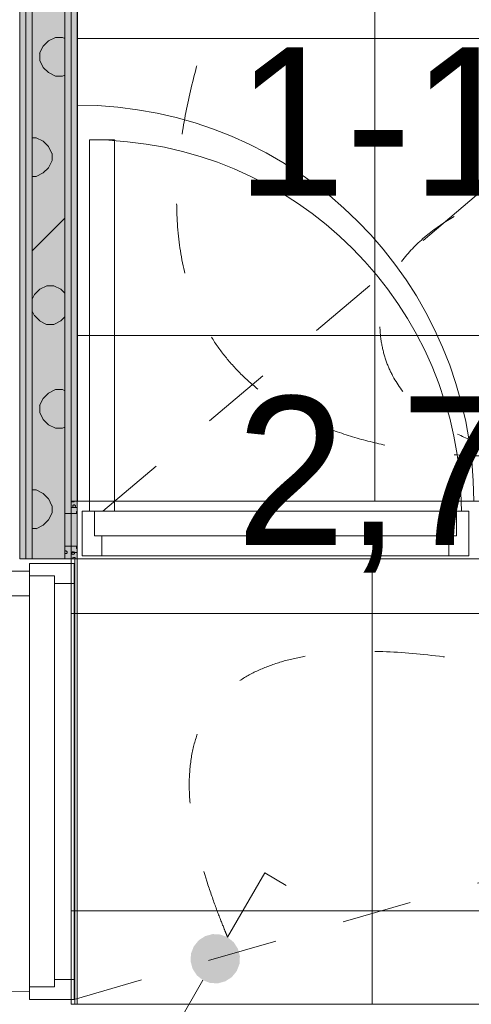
# Model space of a CAD drawing. Header units: millimetres. Extents: x -2932 to 42461, y -10716 to 17298.
# Tile 88 of 168: x 19472 to 20383, y 3460 to 5448. Entities that reach past the tile are written whole.
import ezdxf

# ---------------------------------------------------------------- set-up
doc = ezdxf.new("R2010")
doc.units = ezdxf.units.MM
doc.header["$MEASUREMENT"] = 0
doc.linetypes.add('Small Dashed', pattern=[282.222222, 141.111111, -141.111111])
for name, color, linetype, lineweight in [('ARCHICAD Doors_Pen_No__19', 255, 'Continuous', 0), ('ARCHICAD Zone Stamps_Pen_No__1', 7, 'Continuous', 13), ('Common Edges_Pen_No__1', 7, 'Continuous', 13), ('Cut Pattern-1_Pen_No__2', 8, 'Continuous', 15), ('Cut Pattern-3_Pen_No__1', 7, 'Continuous', 13), ('Doors-1_Pen_No__1', 7, 'Continuous', 13), ('Doors_Pen_No__1', 7, 'Continuous', 13), ('I-WALL.IFC Model_Pen_No__1', 7, 'Continuous', 13), ('I-WALL.IFC Model_Pen_No__19', 255, 'Continuous', 0), ('Plan Swing_Pen_No__1', 7, 'Continuous', 13), ('SA_LAGI_Pen_No__1', 7, 'Continuous', 13), ('SA_LAGI_Pen_No__2', 8, 'Continuous', 15), ('SA_VALGUSTI_Pen_No__20', 1, 'Continuous', 0), ('SA_Valgustus_Pen_No__20', 1, 'Continuous', 0), ('Walls-1_Pen_No__1', 7, 'Continuous', 13), ('Walls_Pen_No__1', 7, 'Continuous', 13)]:
    doc.layers.add(name, color=color, linetype=linetype, lineweight=lineweight)
doc.layers.add('I-WALL.IFC Model', color=7, linetype='Continuous')
doc.layers.add('SA_LAGI_Pen_No__102', color=7, linetype='Continuous', lineweight=13, true_color=0xcccccc)
doc.styles.add('GENERATED_STYLE_1', font='txt', dxfattribs={"width": 0.95})
pattern_1 = [(45, (-3e-10, 2e-10), (0, 35.35534), [0.99999, -48.99987]), (315, (3.89, 0.707), (0, 35.35534), [0.99999, -48.99987]), (90, (-0.354, -2.12), (-35.35528, 0), [1.06066, -34.29462]), (71.565, (-0.354, -1.061), (3.16e-05, 35.355304), [1.118075, -110.685214]), (288.435, (4.596, 2e-10), (-3.16e-05, 35.355304), [1.118075, -110.685214]), (270, (4.95, -1.06), (35.35528, 0), [1.06066, -34.29462]), (251.565, (4.95, -2.121), (3.16e-05, 35.355304), [1.118075, -110.685214]), (225, (4.596, -3.182), (0, 35.35534), [0.99999, -48.99987]), (161.565, (1.768, -4.243), (-141.4210514, 35.355386), [1.118075, -110.685214]), (135, (0.707, -3.89), (0, 35.35534), [0.99999, -48.99987]), (108.435, (-3e-10, -3.182), (-3.16e-05, 35.355304), [1.118075, -110.685214]), (180, (2.83, -4.243), (0, 35.35528), [1.06066, -34.29462]), (198.435, (3.889, -3.889), (141.4210514, 35.355386), [1.118075, -110.685214]), (0, (-7.778, -10.253), (0, 35.35528), [1.06066, -34.29462]), (90, (-9.9, -13.435), (-35.35528, 0), [1.06066, -34.29462]), (71.565, (-9.9, -12.374), (3.16e-05, 35.355304), [1.118075, -110.685214]), (45, (-9.546, -11.314), (0, 35.35534), [0.99999, -48.99987]), (315, (-5.657, -10.607), (0, 35.35534), [0.99999, -48.99987]), (288.435, (-4.95, -11.314), (-3.16e-05, 35.355304), [1.118075, -110.685214]), (270, (-4.596, -12.374), (35.35528, 0), [1.06066, -34.29462]), (251.565, (-4.596, -13.435), (3.16e-05, 35.355304), [1.118075, -110.685214]), (225, (-4.95, -14.496), (0, 35.35534), [0.99999, -48.99987]), (161.565, (-7.778, -15.556), (-141.4210514, 35.355386), [1.118075, -110.685214]), (135, (-8.84, -15.203), (0, 35.35534), [0.99999, -48.99987]), (108.435, (-9.546, -14.496), (-3.16e-05, 35.355304), [1.118075, -110.685214]), (180, (-6.718, -15.556), (0, 35.35528), [1.06066, -34.29462]), (198.435, (-5.657, -15.203), (141.4210514, 35.355386), [1.118075, -110.685214]), (18.435, (-8.839, -10.607), (70.710443, 35.355323), [1.118075, -110.685214]), (341.565, (-6.718, -10.253), (-70.710443, 35.355323), [1.118075, -110.685214]), (0, (13.08, -8.485), (0, 35.35528), [1.06066, -34.29462]), (90, (10.96, -11.667), (-35.35528, 0), [1.06066, -34.29462]), (71.565, (10.96, -10.607), (3.16e-05, 35.355304), [1.118075, -110.685214]), (45, (11.314, -9.546), (0, 35.35534), [0.99999, -48.99987]), (315, (15.203, -8.84), (0, 35.35534), [0.99999, -48.99987]), (288.435, (15.91, -9.546), (-3.16e-05, 35.355304), [1.118075, -110.685214]), (270, (16.263, -10.607), (35.35528, 0), [1.06066, -34.29462]), (251.565, (16.263, -11.667), (3.16e-05, 35.355304), [1.118075, -110.685214]), (225, (15.91, -12.728), (0, 35.35534), [0.99999, -48.99987]), (161.565, (13.081, -13.789), (-141.4210514, 35.355386), [1.118075, -110.685214]), (135, (12.02, -13.435), (0, 35.35534), [0.99999, -48.99987]), (108.435, (11.314, -12.728), (-3.16e-05, 35.355304), [1.118075, -110.685214]), (180, (14.142, -13.79), (0, 35.35528), [1.06066, -34.29462]), (198.435, (15.203, -13.435), (141.4210514, 35.355386), [1.118075, -110.685214]), (18.435, (12.021, -8.839), (70.710443, 35.355323), [1.118075, -110.685214]), (341.565, (14.142, -8.485), (-70.710443, 35.355323), [1.118075, -110.685214]), (0, (1.768, 1.06), (0, 35.35528), [1.06066, -34.29462]), (18.435, (0.707, 0.707), (70.710443, 35.355323), [1.118075, -110.685214]), (341.565, (2.828, 1.061), (-70.710443, 35.355323), [1.118075, -110.685214]), (0, (-5.657, 13.79), (0, 35.35528), [1.06066, -34.29462]), (90, (-7.778, 10.607), (-35.35528, 0), [1.06066, -34.29462]), (71.565, (-7.778, 11.667), (3.16e-05, 35.355304), [1.118075, -110.685214]), (45, (-7.425, 12.728), (0, 35.35534), [0.99999, -48.99987]), (315, (-3.536, 13.435), (0, 35.35534), [0.99999, -48.99987]), (288.435, (-2.828, 12.728), (-3.16e-05, 35.355304), [1.118075, -110.685214]), (270, (-2.475, 11.667), (35.35528, 0), [1.06066, -34.29462]), (251.565, (-2.475, 10.607), (3.16e-05, 35.355304), [1.118075, -110.685214]), (225, (-2.828, 9.546), (0, 35.35534), [0.99999, -48.99987]), (161.565, (-5.657, 8.485), (-141.4210514, 35.355386), [1.118075, -110.685214]), (135, (-6.718, 8.84), (0, 35.35534), [0.99999, -48.99987]), (108.435, (-7.425, 9.546), (-3.16e-05, 35.355304), [1.118075, -110.685214]), (180, (-4.596, 8.485), (0, 35.35528), [1.06066, -34.29462]), (198.435, (-3.536, 8.839), (141.4210514, 35.355386), [1.118075, -110.685214]), (18.435, (-6.718, 13.435), (70.710443, 35.355323), [1.118075, -110.685214]), (341.565, (-4.596, 13.789), (-70.710443, 35.355323), [1.118075, -110.685214]), (0, (9.546, 10.96), (0, 35.35528), [1.06066, -34.29462]), (90, (7.425, 7.778), (-35.35528, 0), [1.06066, -34.29462]), (71.565, (7.425, 8.839), (3.16e-05, 35.355304), [1.118075, -110.685214]), (45, (7.778, 9.9), (0, 35.35534), [0.99999, -48.99987]), (315, (11.667, 10.607), (0, 35.35534), [0.99999, -48.99987]), (288.435, (12.374, 9.9), (-3.16e-05, 35.355304), [1.118075, -110.685214]), (270, (12.728, 8.84), (35.35528, 0), [1.06066, -34.29462]), (251.565, (12.728, 7.778), (3.16e-05, 35.355304), [1.118075, -110.685214]), (225, (12.374, 6.718), (0, 35.35534), [0.99999, -48.99987]), (161.565, (9.546, 5.657), (-141.4210514, 35.355386), [1.118075, -110.685214]), (135, (8.485, 6.01), (0, 35.35534), [0.99999, -48.99987]), (108.435, (7.778, 6.718), (-3.16e-05, 35.355304), [1.118075, -110.685214]), (180, (10.607, 5.657), (0, 35.35528), [1.06066, -34.29462]), (198.435, (11.667, 6.01), (141.4210514, 35.355386), [1.118075, -110.685214]), (18.435, (8.485, 10.607), (70.710443, 35.355323), [1.118075, -110.685214]), (341.565, (10.607, 10.96), (-70.710443, 35.355323), [1.118075, -110.685214])]
pattern_2 = [(180, (-3e-10, 2e-10), (355.6, 355.6), [14.224, -696.974]), (90, (-46.23, 32), (355.6, 355.6), [14.224, -696.974]), (225, (24.9, 17.8), (-355.6, 355.6), [15.087, -487.807]), (206.565, (14.22, 7.11), (355.6, 355.5993), [15.904, -1574.386]), (63.435, (-46.23, 46.23), (355.5993, 355.6), [15.904, -1574.386]), (45, (-39.1, 60.45), (-355.6, 355.6), [15.087, -487.807]), (26.565, (-28.45, 71.12), (355.6, 355.5993), [15.904, -1574.386]), (360, (-14.22, 78.23), (355.6, 355.6), [14.224, -696.974]), (296.565, (24.89, 60.45), (-1066.7965, 1777.9974), [15.904, -1574.386]), (270, (32, 46.23), (355.6, 355.6), [14.224, -696.974]), (243.435, (32, 32), (355.5993, 355.6), [15.904, -1574.386]), (315, (14.2, 71.1), (355.6, 355.6), [15.087, -487.807]), (333.435, (-3e-10, 78.23), (-1777.9974, 1066.7965), [15.904, -1574.386]), (135, (181.36, 24.9), (355.6, 355.6), [15.087, -487.807]), (225, (234.7, 35.56), (-355.6, 355.6), [15.087, -487.807]), (206.565, (224.03, 24.9), (355.6, 355.5993), [15.904, -1574.386]), (180, (209.8, 17.78), (355.6, 355.6), [14.224, -696.974]), (90, (163.58, 49.8), (355.6, 355.6), [14.224, -696.974]), (63.435, (163.58, 64.01), (355.5993, 355.6), [15.904, -1574.386]), (45, (170.7, 78.23), (-355.6, 355.6), [15.087, -487.807]), (26.565, (181.36, 88.9), (355.6, 355.5993), [15.904, -1574.386]), (360, (195.58, 96), (355.6, 355.6), [14.224, -696.974]), (296.565, (234.7, 78.23), (-1066.7965, 1777.9974), [15.904, -1574.386]), (270, (241.8, 64), (355.6, 355.6), [14.224, -696.974]), (243.435, (241.8, 49.78), (355.5993, 355.6), [15.904, -1574.386]), (315, (224.03, 88.9), (355.6, 355.6), [15.087, -487.807]), (333.435, (209.8, 96.01), (-1777.9974, 1066.7965), [15.904, -1574.386]), (153.435, (195.58, 17.78), (-1066.7975, 355.5978), [15.904, -1574.386]), (116.565, (170.69, 35.56), (-355.5978, 1066.7975), [15.904, -1574.386]), (135, (-46.23, 216.9), (355.6, 355.6), [15.087, -487.807]), (225, (7.1, 227.6), (-355.6, 355.6), [15.087, -487.807]), (206.565, (-3.56, 216.92), (355.6, 355.5993), [15.904, -1574.386]), (180, (-17.78, 209.8), (355.6, 355.6), [14.224, -696.974]), (90, (-64, 241.8), (355.6, 355.6), [14.224, -696.974]), (63.435, (-64.01, 256.03), (355.5993, 355.6), [15.904, -1574.386]), (45, (-56.9, 270.26), (-355.6, 355.6), [15.087, -487.807]), (26.565, (-46.23, 280.92), (355.6, 355.5993), [15.904, -1574.386]), (360, (-32, 288.04), (355.6, 355.6), [14.224, -696.974]), (296.565, (7.11, 270.26), (-1066.7965, 1777.9974), [15.904, -1574.386]), (270, (14.22, 256.03), (355.6, 355.6), [14.224, -696.974]), (243.435, (14.22, 241.81), (355.5993, 355.6), [15.904, -1574.386]), (315, (-3.56, 280.9), (355.6, 355.6), [15.087, -487.807]), (333.435, (-17.78, 288.04), (-1777.9974, 1066.7965), [15.904, -1574.386]), (153.435, (-32, 209.8), (-1066.7975, 355.5978), [15.904, -1574.386]), (116.565, (-56.9, 227.58), (-355.5978, 1066.7975), [15.904, -1574.386]), (135, (-28.45, 7.1), (355.6, 355.6), [15.087, -487.807]), (153.435, (-14.22, 2e-10), (-1066.7975, 355.5978), [15.904, -1574.386]), (116.565, (-39.12, 17.78), (-355.5978, 1066.7975), [15.904, -1574.386]), (135, (-81.8, -195.6), (355.6, 355.6), [15.087, -487.807]), (225, (-28.45, -184.9), (-355.6, 355.6), [15.087, -487.807]), (206.565, (-39.12, -195.58), (355.6, 355.5993), [15.904, -1574.386]), (180, (-53.34, -202.7), (355.6, 355.6), [14.224, -696.974]), (90, (-99.57, -170.7), (355.6, 355.6), [14.224, -696.974]), (63.435, (-99.57, -156.46), (355.5993, 355.6), [15.904, -1574.386]), (45, (-92.46, -142.24), (-355.6, 355.6), [15.087, -487.807]), (26.565, (-81.79, -131.57), (355.6, 355.5993), [15.904, -1574.386]), (360, (-67.56, -124.46), (355.6, 355.6), [14.224, -696.974]), (296.565, (-28.45, -142.24), (-1066.7965, 1777.9974), [15.904, -1574.386]), (270, (-21.34, -156.46), (355.6, 355.6), [14.224, -696.974]), (243.435, (-21.34, -170.69), (355.5993, 355.6), [15.904, -1574.386]), (315, (-39.1, -131.57), (355.6, 355.6), [15.087, -487.807]), (333.435, (-53.34, -124.46), (-1777.9974, 1066.7965), [15.904, -1574.386]), (153.435, (-67.56, -202.69), (-1066.7975, 355.5978), [15.904, -1574.386]), (116.565, (-92.46, -184.91), (-355.5978, 1066.7975), [15.904, -1574.386]), (135, (-206.25, -14.2), (355.599, 355.599), [15.087, -487.807]), (225, (-152.9, -3.55), (-355.599, 355.599), [15.087, -487.807]), (206.565, (-163.58, -14.22), (355.6, 355.5993), [15.904, -1574.386]), (180, (-177.8, -21.33), (355.6, 355.6), [14.224, -696.974]), (90, (-224.03, 10.67), (355.6, 355.6), [14.224, -696.974]), (63.435, (-224.03, 24.9), (355.5993, 355.6), [15.904, -1574.386]), (45, (-216.9, 39.1), (-355.599, 355.599), [15.087, -487.807]), (26.565, (-206.25, 49.78), (355.6, 355.5993), [15.904, -1574.386]), (360, (-192.02, 56.9), (355.6, 355.6), [14.224, -696.974]), (296.565, (-152.9, 39.12), (-1066.7965, 1777.9974), [15.904, -1574.386]), (270, (-145.8, 24.9), (355.6, 355.6), [14.224, -696.974]), (243.435, (-145.8, 10.67), (355.5993, 355.6), [15.904, -1574.386]), (315, (-163.6, 49.8), (355.599, 355.599), [15.087, -487.807]), (333.435, (-177.8, 56.9), (-1777.9974, 1066.7965), [15.904, -1574.386]), (153.435, (-192.02, -21.33), (-1066.7975, 355.5978), [15.904, -1574.386]), (116.565, (-216.92, -3.55), (-355.5978, 1066.7975), [15.904, -1574.386]), (225, (327.15, 35.56), (-355.6, 355.6), [])]

msp = doc.modelspace()

# ---------------------------------------------------------------- hatches: boundary and pattern name
at = {"layer": 'Cut Pattern-1_Pen_No__2', "linetype": 'Continuous', "lineweight": 15}
h = msp.add_hatch(dxfattribs=at)
h.set_pattern_fill('FP_19_0001', color=8, style=0, pattern_type=2)
h.set_pattern_definition(pattern_2)
h.paths.add_polyline_path([(19563, 4360), (19563, 6010), (19497, 6010), (19497, 4360)])
h = msp.add_hatch(dxfattribs=at)
h.set_pattern_fill('FP_19_0001', color=8, style=0, pattern_type=2)
h.set_pattern_definition(pattern_2)
h.paths.add_polyline_path([(19563, 4385), (19588, 4385), (19588, 4451), (19563, 4451)])
at = {"layer": 'Cut Pattern-3_Pen_No__1', "linetype": 'Continuous', "lineweight": 13}
h = msp.add_hatch(dxfattribs=at)
h.set_pattern_fill('FP_18_0001', style=0, pattern_type=2)
h.set_pattern_definition(pattern_1)
h.paths.add_polyline_path([(19484.5, 4360), (19484.5, 6010), (19472, 6010), (19472, 4360)])
h = msp.add_hatch(dxfattribs=at)
h.set_pattern_fill('FP_18_0001', style=0, pattern_type=2)
h.set_pattern_definition(pattern_1)
h.paths.add_polyline_path([(19497, 4360), (19497, 6010), (19484.5, 6010), (19484.5, 4360)])
h = msp.add_hatch(dxfattribs=at)
h.set_pattern_fill('FP_18_0001', style=0, pattern_type=2)
h.set_pattern_definition(pattern_1)
h.paths.add_polyline_path([(19563, 4451), (19575.5, 4451), (19575.5, 6010), (19563, 6010)])
h = msp.add_hatch(dxfattribs=at)
h.set_pattern_fill('FP_18_0001', style=0, pattern_type=2)
h.set_pattern_definition(pattern_1)
h.paths.add_polyline_path([(19575.5, 4476), (19588, 4476), (19588, 6010), (19575.5, 6010)])
h = msp.add_hatch(dxfattribs=at)
h.set_pattern_fill('FP_18_0001', style=0, pattern_type=2)
h.set_pattern_definition(pattern_1)
h.paths.add_polyline_path([(19588, 4463.5), (19588, 4476), (19575.5, 4476), (19575.5, 4463.5)])
h = msp.add_hatch(dxfattribs=at)
h.set_pattern_fill('FP_18_0001', style=0, pattern_type=2)
h.set_pattern_definition(pattern_1)
h.paths.add_polyline_path([(19575.5, 4451), (19588, 4451), (19588, 4463.5), (19575.5, 4463.5)])
h = msp.add_hatch(dxfattribs=at)
h.set_pattern_fill('FP_18_0001', style=0, pattern_type=2)
h.set_pattern_definition(pattern_1)
h.paths.add_polyline_path([(19575.5, 4360), (19575.5, 4385), (19563, 4385), (19563, 4360)])
h = msp.add_hatch(dxfattribs=at)
h.set_pattern_fill('FP_18_0001', style=0, pattern_type=2)
h.set_pattern_definition(pattern_1)
h.paths.add_polyline_path([(19575.5, 4372.5), (19588, 4372.5), (19588, 4385), (19575.5, 4385)])
h = msp.add_hatch(dxfattribs=at)
h.set_pattern_fill('FP_18_0001', style=0, pattern_type=2)
h.set_pattern_definition(pattern_1)
h.paths.add_polyline_path([(19588, 4360), (19588, 4372.5), (19575.5, 4372.5), (19575.5, 4360)])
at = {"layer": 'I-WALL.IFC Model', "linetype": 'Continuous', "lineweight": 0, "true_color": 0x000000}
for points in [[(19484.5, 4360), (19484.5, 6010), (19472, 6010), (19472, 4360)], [(19497, 4360), (19497, 6010), (19484.5, 6010), (19484.5, 4360)], [(19563, 4360), (19563, 6010), (19497, 6010), (19497, 4360)], [(19575.5, 4360), (19575.5, 6010), (19563, 6010), (19563, 4360)], [(19588, 4360), (19588, 6010), (19575.5, 6010), (19575.5, 4360)]]:
    msp.add_hatch(color=178, dxfattribs=at).paths.add_polyline_path(points)
at = {"layer": 'SA_LAGI_Pen_No__102', "linetype": 'Continuous', "lineweight": 13, "true_color": 0xcccccc}
h = msp.add_hatch(dxfattribs=at)
h.set_pattern_fill('Grid_60x60_0001', color=254, style=0, pattern_type=2)
h.set_pattern_definition([(180, (26182.7, 4248.7), (0, 600), []), (270, (26182.7, 4248.7), (600, 0), [])])
h.paths.add_polyline_path([(22070, 6010), (22070, 4476), (22670, 4478.5), (22670, 4360), (19588, 4360), (19575.5, 4360), (19575.5, 3460), (28330.5, 3460), (28330.5, 6010)])
h = msp.add_hatch(dxfattribs=at)
h.set_pattern_fill('Grid_60x60_0001', color=254, style=0, pattern_type=2)
h.set_pattern_definition([(270, (19588, 6010), (600, 0), []), (2e-13, (19588, 6010), (0, 600), [])])
h.paths.add_polyline_path([(19588, 6010), (19588, 4476), (21420, 4476), (21420, 5970), (21034, 5970), (21034, 6010)])
at = {"layer": 'SA_Valgustus_Pen_No__20', "linetype": 'Continuous', "lineweight": 0}
for points in [[(19861.2, 3601.8), (19846.1, 3597.7), (19866.5, 3552)], [(19876.8, 3600.9), (19861.2, 3601.8), (19866.5, 3552)], [(19891.5, 3595.3), (19876.8, 3600.9), (19866.5, 3552)], [(19833, 3589.2), (19823.2, 3577), (19866.5, 3552)], [(19846.1, 3597.7), (19833, 3589.2), (19866.5, 3552)], [(19903.6, 3585.5), (19891.5, 3595.3), (19866.5, 3552)], [(19912.1, 3572.4), (19903.6, 3585.5), (19866.5, 3552)], [(19817.5, 3562.4), (19816.7, 3546.8), (19866.5, 3552)], [(19823.2, 3577), (19817.5, 3562.4), (19866.5, 3552)], [(19916.2, 3557.3), (19912.1, 3572.4), (19866.5, 3552)], [(19816.7, 3546.8), (19820.8, 3531.7), (19866.5, 3552)], [(19820.8, 3531.7), (19829.3, 3518.6), (19866.5, 3552)], [(19829.3, 3518.6), (19841.5, 3508.7), (19866.5, 3552)], [(19841.5, 3508.7), (19856.1, 3503.1), (19866.5, 3552)], [(19856.1, 3503.1), (19871.7, 3502.3), (19866.5, 3552)], [(19915.4, 3541.6), (19916.2, 3557.3), (19866.5, 3552)], [(19899.9, 3514.9), (19909.8, 3527), (19866.5, 3552)], [(19886.8, 3506.4), (19899.9, 3514.9), (19866.5, 3552)], [(19871.7, 3502.3), (19886.8, 3506.4), (19866.5, 3552)], [(19909.8, 3527), (19915.4, 3541.6), (19866.5, 3552)]]:
    msp.add_hatch(color=1, dxfattribs=at).paths.add_polyline_path(points)

# ---------------------------------------------------------------- linework, layer by layer
at = {"layer": 'ARCHICAD Doors_Pen_No__19', "color": 255, "linetype": 'Continuous', "lineweight": 0}
msp.add_line((19588, 4476), (19588, 5276), dxfattribs=at)
msp.add_arc((19588, 4476), 800, 0, 90, dxfattribs=at)
at = {"layer": 'Common Edges_Pen_No__1', "color": 7, "linetype": 'Continuous', "lineweight": 13}
for p, q in [((19484.5, 6010), (19484.5, 4360)), ((19497, 6010), (19497, 4360)), ((19563, 6010), (19563, 4451)), ((19575.5, 6010), (19575.5, 4476)), ((19575.5, 4476), (19588, 4476)), ((19575.5, 4463.5), (19588, 4463.5)), ((19563, 4451), (19588, 4451)), ((19563, 4385), (19588, 4385)), ((19563, 4385), (19563, 4360)), ((19575.5, 4372.5), (19588, 4372.5))]:
    msp.add_line(p, q, dxfattribs=at)
at = {"layer": 'Doors-1_Pen_No__1', "color": 7, "linetype": 'Continuous', "lineweight": 13}
for p, q in [((19613, 4456), (19613, 5206)), ((19613, 5206), (19663, 5206)), ((19663, 5206), (19663, 4456)), ((19598, 4456), (19613, 4456)), ((19598, 4366), (19598, 4456)), ((19663, 4456), (19613, 4456)), ((19623, 4456), (19623, 4406)), ((20353, 4456), (20378, 4456)), ((20353, 4406), (20353, 4456)), ((20378, 4456), (20378, 4366)), ((19623, 4406), (19638, 4406)), ((19638, 4406), (19638, 4366)), ((20338, 4406), (20353, 4406)), ((20338, 4366), (20338, 4406)), ((19638, 4366), (19598, 4366)), ((20378, 4366), (20338, 4366)), ((19492, 4335), (18642, 4335)), ((19582, 4350), (19492, 4350)), ((19492, 4350), (19492, 4335)), ((19492, 4285), (19492, 4335)), ((19582, 4310), (19582, 4350)), ((19492, 4325), (19542, 4325)), ((19542, 4325), (19542, 4310)), ((19542, 4310), (19582, 4310)), ((18642, 4285), (19492, 4285)), ((19582, 3510), (19542, 3510)), ((19542, 3510), (19542, 3495)), ((19582, 3470), (19582, 3510)), ((19542, 3495), (19492, 3495)), ((19492, 3495), (19492, 3470)), ((19492, 3470), (19582, 3470))]:
    msp.add_line(p, q, dxfattribs=at)
at = {"layer": 'Doors_Pen_No__1', "color": 7, "linetype": 'Continuous', "lineweight": 13}
for p, q in [((20353, 4456), (19663, 4456)), ((19638, 4406), (20338, 4406)), ((20338, 4366), (19638, 4366)), ((19542, 3510), (19542, 4310)), ((19582, 4310), (19582, 3510)), ((19492, 4285), (19492, 3495))]:
    msp.add_line(p, q, dxfattribs=at)
at = {"layer": 'I-WALL.IFC Model_Pen_No__1', "color": 7, "linetype": 'Continuous', "lineweight": 13}
for p, q in [((19484.5, 4360), (19484.5, 6010)), ((19497, 4360), (19497, 6010)), ((19563, 4360), (19563, 6010)), ((19575.5, 4360), (19575.5, 6010)), ((19588, 4360), (19472, 4360))]:
    msp.add_line(p, q, dxfattribs=at)
at = {"layer": 'I-WALL.IFC Model_Pen_No__1', "color": 7, "linetype": 'Continuous', "lineweight": 13, "flags": 128}
for points in [[(19588, 4476), (19588, 6010)], [(19588, 4476), (19588, 4463.5)], [(19588, 4463.5), (19588, 4451)], [(19588, 4451), (19588, 4385)], [(19588, 4385), (19588, 4451)], [(19588, 4385), (19588, 4372.5)], [(19588, 4372.5), (19588, 4360)]]:
    msp.add_lwpolyline(points, dxfattribs=at)
at = {"layer": 'I-WALL.IFC Model_Pen_No__19', "color": 255, "linetype": 'Continuous', "lineweight": 0}
msp.add_line((19588, 3460), (19588, 4360), dxfattribs=at)
at = {"layer": 'Plan Swing_Pen_No__1', "color": 7, "linetype": 'Continuous', "lineweight": 13}
for centre, radius, start, end in [((19613, 4456), 750, 0, 90), ((19492, 4335), 850, 180, 270)]:
    msp.add_arc(centre, radius, start, end, dxfattribs=at)
at = {"layer": 'SA_LAGI_Pen_No__1', "color": 7, "linetype": 'Small Dashed', "lineweight": 13}
for p, q in [((19582, 3470), (28388.5, 6010)), ((19639.5, 4456), (21370, 5920))]:
    msp.add_line(p, q, dxfattribs=at)
at = {"layer": 'SA_LAGI_Pen_No__2', "color": 8, "linetype": 'Continuous', "lineweight": 15, "flags": 128}
for points in [[(22070, 6010), (28330.5, 6010), (28330.5, 3460), (19575.5, 3460), (19575.5, 4360), (19588, 4360), (22670, 4360), (22670, 4478.5), (22070, 4476)], [(19588, 6010), (21034, 6010), (21034, 5970), (21420, 5970), (21420, 4476), (19588, 4476)]]:
    msp.add_lwpolyline(points, close=True, dxfattribs=at)
at = {"layer": 'SA_VALGUSTI_Pen_No__20', "color": 1, "linetype": 'Small Dashed', "lineweight": 0}
for points in [[(20489.2, 4569), (20489.2, 4569), (20282.2, 4550.9), (20095.1, 4622.7), (19452.4, 4869.4), (20020, 5802), (20020, 5802)], [(20489.2, 4569), (20489.2, 4569), (20228.7, 4604.5), (20200.8, 4802.6), (20170, 5022.1), (20472, 5105.6), (20472, 5105.6)], [(19891.5, 3595.3), (19891.5, 3595.3), (19860.3, 3667.7), (19839.1, 3743.3), (19606.6, 4569.2), (21066.4, 3950), (21066.4, 3950)]]:
    msp.add_open_spline(points, degree=3, knots=[0, 0, 0, 0, 1, 1, 1, 2, 2, 2, 2], dxfattribs=at)
at = {"layer": 'SA_Valgustus_Pen_No__20', "color": 1, "linetype": 'Continuous', "lineweight": 0}
for p, q in [((19891.5, 3595.3), (19966.5, 3725.2)), ((19966.5, 3725.2), (20009.8, 3700.2)), ((19866.5, 3552), (19866.5, 3552)), ((19841.5, 3508.7), (19766.5, 3378.8))]:
    msp.add_line(p, q, dxfattribs=at)
at = {"layer": 'Walls-1_Pen_No__1', "color": 7, "linetype": 'Continuous', "lineweight": 13}
for p, q in [((19472, 6010), (19472, 4360)), ((19588, 4360), (19588, 6010)), ((19472, 4360), (19588, 4360))]:
    msp.add_line(p, q, dxfattribs=at)
at = {"layer": 'Walls_Pen_No__1', "color": 7, "linetype": 'Continuous', "lineweight": 13}
for p, q in [((19588, 4476), (19613, 4476)), ((19663, 4476), (20388, 4476)), ((20388, 4360), (19588, 4360)), ((19588, 4360), (19588, 3460))]:
    msp.add_line(p, q, dxfattribs=at)

# ---------------------------------------------------------------- texts
at = {"layer": 'ARCHICAD Zone Stamps_Pen_No__1', "color": 7, "lineweight": 13, "char_height": 300, "attachment_point": 1, "style": 'GENERATED_STYLE_1'}
for s, insert in [('\\A1;{\\pql;\\pt0;\\fSwis721 Lt BT|b0|i0|c0|p34;1-11}', (19908.3, 5393)), ('\\A1;{\\pql;\\pt0,100;\\fSwis721 Lt BT|b0|i0|c0|p34;2,7\\fSwis721 Lt BT|b0|i0|c0|p34;\\A1{\\H.66x;\\S^  ;}\\fSwis721 Lt BT|b0|i0|c0|p34; m\\fSwis721 Lt BT|b0|i0|c0|p34;\\A1{\\H.66x;\\S2^  ;}}', (19908.3, 4775.4))]:
    msp.add_mtext(s, dxfattribs=dict(at, insert=insert))

doc.saveas('drawing.dxf')
